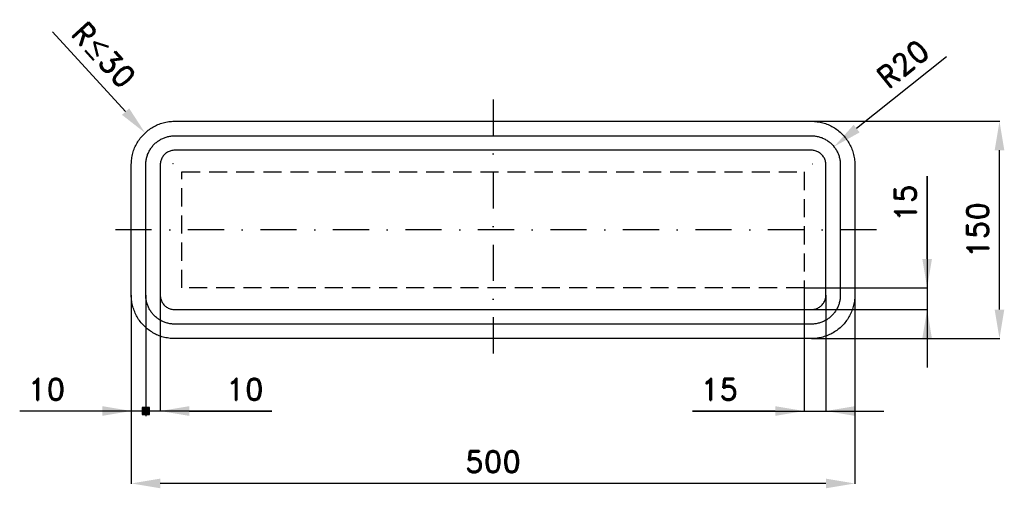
# Model space of a CAD drawing. Header units: millimetres. Extents: x -77 to 603, y -103 to 220.
import ezdxf

# ---------------------------------------------------------------- set-up
doc = ezdxf.new("R2010")
doc.units = ezdxf.units.MM
doc.header["$LTSCALE"] = 5
doc.linetypes.add('ČERCHOVANÁX2', pattern=[2, 1, -0.5, 0, -0.5])
doc.linetypes.add('ČÁRKOVANÁX2', pattern=[1.5, 1, -0.5])
doc.layers.add('Kóty', color=2, linetype='Continuous')
doc.layers.add('Značka', color=7, linetype='Continuous')
doc.styles.get("Standard").update_dxf_attribs({"font": 'romand.shx', "height": 15})
doc.dimstyles.get("Standard").update_dxf_attribs({"dimtxt": 15, "dimasz": 20, "dimexe": 0.18, "dimexo": 0.0625, "dimgap": 7.5, "dimtad": 1, "dimdec": 0, "dimzin": 0, "dimdsep": 46, "dimtxsty": 'Standard', "dimcen": 0.09, "dimadec": 0, "dimazin": 0, "dimtfac": 1, "dimtdec": 0, "dimtofl": 0, "dimtmove": 0, "dimatfit": 3, "dimfxl": 1, "dimtolj": 1, "dimtzin": 0, "dimarcsym": 0})

# ---------------------------------------------------------------- blocks, each defined once
blk = doc.blocks.new('*D0')
at = {"layer": 'Defpoints', "color": 0, "transparency": 16777216}
for p in [(0, 30), (500, 30), (0, -100)]:
    blk.add_point(p, dxfattribs=at)
at = {"layer": 'Kóty', "color": 0, "lineweight": -2, "transparency": 16777216}
for p, q in [((0, 29.94), (0, -100.18)), ((500, 29.94), (500, -100.18)), ((480, -100), (20, -100))]:
    blk.add_line(p, q, dxfattribs=at)
at = {"layer": 'Kóty', "color": 0, "transparency": 16777216}
for points in [[(20, -96.67), (20, -103.33), (0, -100)], [(480, -96.67), (480, -103.33), (500, -100)]]:
    blk.add_solid(points, dxfattribs=at)
at = {"layer": 'Kóty', "color": 0, "transparency": 16777216, "insert": (250, -85), "char_height": 15, "attachment_point": 5}
blk.add_mtext('\\A1;500', dxfattribs=at)
blk = doc.blocks.new('*D1')
at = {"layer": 'Defpoints', "color": 0, "transparency": 16777216}
for p in [(470, 150), (600, 150), (470, 0)]:
    blk.add_point(p, dxfattribs=at)
at = {"layer": 'Kóty', "color": 0, "lineweight": -2, "transparency": 16777216}
for p, q in [((470.06, 150), (600.18, 150)), ((600, 20), (600, 130)), ((470.06, 0), (600.18, 0))]:
    blk.add_line(p, q, dxfattribs=at)
at = {"layer": 'Kóty', "color": 0, "transparency": 16777216}
for points in [[(596.67, 130), (603.33, 130), (600, 150)], [(596.67, 20), (603.33, 20), (600, 0)]]:
    blk.add_solid(points, dxfattribs=at)
at = {"layer": 'Kóty', "color": 0, "transparency": 16777216, "insert": (585, 75), "char_height": 15, "attachment_point": 5, "rotation": 90}
blk.add_mtext('\\A1;150', dxfattribs=at)
blk = doc.blocks.new('*D2')
at = {"layer": 'Defpoints', "color": 0, "transparency": 16777216}
for p in [(485.65, 132.47), (470.85, 120.65)]:
    blk.add_point(p, dxfattribs=at)
at = {"layer": 'Kóty', "color": 0, "lineweight": -2, "transparency": 16777216}
for p, q in [((563.29, 194.41), (501.28, 144.94)), ((470.76, 120.65), (470.94, 120.65)), ((470.85, 120.56), (470.85, 120.74))]:
    blk.add_line(p, q, dxfattribs=at)
blk.add_arc((470.85, 120.65), 18.94, 37.75662, 39.13191, dxfattribs=at)
at = {"layer": 'Kóty', "color": 0, "transparency": 16777216}
blk.add_solid([(499.21, 147.55), (503.36, 142.33), (485.65, 132.47)], dxfattribs=at)
at = {"layer": 'Kóty', "color": 0, "transparency": 16777216, "insert": (533.27, 189.66), "char_height": 15, "attachment_point": 5, "rotation": 38.58739}
blk.add_mtext('\\A1;R20', dxfattribs=at)

msp = doc.modelspace()

# ---------------------------------------------------------------- hatches: boundary and pattern name
at = {"layer": 'Kóty'}
h = msp.add_hatch(color=256, dxfattribs=at)
h.dxf.hatch_style = 1
h.paths.add_polyline_path([(7.5, -52.5), (12.5, -52.5), (12.5, -47.5), (7.5, -47.5)])

# ---------------------------------------------------------------- linework, layer by layer
for p, q in [((-54.49, 211.8), (-3.96, 156.68)), ((28.74, 120.91), (28.92, 120.91)), ((28.83, 120.82), (28.83, 121)), ((550, 112.14), (550, -20)), ((550, 55), (550, 112.14)), ((465.06, 35), (550.18, 35)), ((465.06, 34.94), (465.06, -50.18)), ((0, 29.94), (0, -50.18)), ((10, 29.94), (10, -53.5)), ((10, 29.94), (10, -53.5)), ((10, 29.94), (10, -53.5)), ((10, 29.94), (10, -53.5)), ((20, 29.94), (20, -50.18)), ((480, 29.94), (480, -50.18)), ((470.06, 20), (550.18, 20)), ((97.14, -50), (-77.14, -50)), ((40, -50), (97.14, -50)), ((387.92, -50), (520, -50)), ((445.06, -50), (387.92, -50))]:
    msp.add_line(p, q, dxfattribs=at)
msp.add_lwpolyline([(7.5, -52.5), (12.5, -52.5), (12.5, -47.5), (7.5, -47.5)], close=True, dxfattribs=at)
for points in [[(-1.5, 158.94), (-6.42, 154.43), (9.55, 141.94)], [(546.67, 55), (553.33, 55), (550, 35)], [(546.67, 0), (553.33, 0), (550, 20)], [(-20, -46.67), (-20, -53.33), (0, -50)], [(40, -46.67), (40, -53.33), (20, -50)], [(445.06, -46.67), (445.06, -53.33), (465.06, -50)], [(500, -46.67), (500, -53.33), (480, -50)]]:
    msp.add_solid(points, dxfattribs=at)
at = {"layer": 'Značka', "color": 6, "linetype": 'ČERCHOVANÁX2', "lineweight": 25, "ltscale": 5}
for p, q in [((250, 165), (250, -15)), ((515, 75), (-15, 75))]:
    msp.add_line(p, q, dxfattribs=at)
at = {"layer": 'Značka', "color": 5}
for points in [[(30, 0), (29.88, 0), (29.76, 0, -0.03218), (25.89, 0.27, -0.035443), (22.08, 1.06, -0.036267), (18.4, 2.31, -0.03442), (14.93, 4.06, -0.033721), (11.7, 6.21, -0.034084), (8.79, 8.79, -0.034209), (6.21, 11.7, -0.034229), (4.06, 14.93, -0.034044), (2.32, 18.4, -0.033412), (1.06, 22.08, -0.034127), (0.26, 25.89, -0.036745), (0, 29.76), (0, 29.88), (0, 30), (0, 120), (0, 120.12), (0, 120.24, -0.03218), (0.27, 124.11, -0.035443), (1.06, 127.92, -0.036265), (2.31, 131.6, -0.03442), (4.06, 135.07, -0.033723), (6.21, 138.3, -0.034084), (8.79, 141.21, -0.034207), (11.7, 143.79, -0.034229), (14.93, 145.94, -0.034048), (18.4, 147.68, -0.033412), (22.08, 148.94, -0.034129), (25.89, 149.74, -0.036749), (29.76, 150), (29.88, 150), (30, 150), (470, 150), (470.12, 150), (470.24, 150, -0.032179), (474.11, 149.73, -0.035441), (477.92, 148.94, -0.036263), (481.6, 147.69, -0.034421), (485.07, 145.94, -0.033723), (488.3, 143.79, -0.034082), (491.21, 141.21, -0.034205), (493.79, 138.3, -0.034226), (495.94, 135.07, -0.03405), (497.68, 131.6, -0.033416), (498.94, 127.92, -0.034129), (499.74, 124.11, -0.036741), (500, 120.24), (500, 120.12), (500, 120), (500, 30), (500, 29.88), (500, 29.76, -0.032179), (499.73, 25.89, -0.03545), (498.94, 22.08, -0.036267), (497.69, 18.4, -0.034417), (495.94, 14.93, -0.033724), (493.79, 11.7, -0.034084), (491.21, 8.79, -0.034208), (488.3, 6.21, -0.034232), (485.07, 4.06, -0.034045), (481.6, 2.32, -0.033413), (477.92, 1.06, -0.034125), (474.11, 0.26, -0.036745), (470.24, 0), (470.12, 0), (470, 0), (30, 0)], [(30, 10), (29.92, 10), (29.84, 10, -0.03218), (27.26, 10.18, -0.035444), (24.72, 10.71, -0.036268), (22.27, 11.54, -0.03442), (19.95, 12.71, -0.033721), (17.8, 14.14, -0.034085), (15.86, 15.86, -0.03421), (14.14, 17.8, -0.034229), (12.71, 19.95, -0.034044), (11.55, 22.27, -0.033412), (10.71, 24.72, -0.034127), (10.17, 27.26, -0.036745), (10, 29.84), (10, 29.92), (10, 30), (10, 120), (10, 120.08), (10, 120.16, -0.032181), (10.18, 122.74, -0.035443), (10.71, 125.28, -0.036267), (11.54, 127.73, -0.034424), (12.71, 130.05, -0.033722), (14.14, 132.2, -0.034083), (15.86, 134.14, -0.034209), (17.8, 135.86, -0.034227), (19.95, 137.29, -0.034042), (22.27, 138.45, -0.033411), (24.72, 139.29, -0.034123), (27.26, 139.83, -0.036741), (29.84, 140), (29.92, 140), (30, 140), (470, 140), (470.08, 140), (470.16, 140, -0.032174), (472.74, 139.82, -0.035443), (475.28, 139.29, -0.036265), (477.73, 138.46, -0.034414), (480.05, 137.29, -0.033719), (482.2, 135.86, -0.034082), (484.14, 134.14, -0.034215), (485.86, 132.2, -0.034226), (487.29, 130.05, -0.03405), (488.45, 127.73, -0.033405), (489.29, 125.28, -0.034129), (489.83, 122.74, -0.036741), (490, 120.16), (490, 120.08), (490, 120), (490, 30), (490, 29.92), (490, 29.84, -0.032179), (489.82, 27.26, -0.035442), (489.29, 24.72, -0.03626), (488.46, 22.27, -0.034413), (487.29, 19.95, -0.033721), (485.86, 17.8, -0.034079), (484.14, 15.86, -0.03421), (482.2, 14.14, -0.034233), (480.05, 12.71, -0.034047), (477.73, 11.55, -0.033413), (475.28, 10.71, -0.034126), (472.74, 10.17, -0.036746), (470.16, 10), (470.08, 10), (470, 10), (30, 10)], [(30, 20), (470, 20), (470.04, 20), (470.08, 20, 0.032177), (471.37, 20.09, 0.035444), (472.64, 20.35, 0.036265), (473.87, 20.77, 0.034422), (475.02, 21.35, 0.03373), (476.1, 22.07, 0.034072), (477.07, 22.93, 0.034204), (477.93, 23.9, 0.034223), (478.65, 24.98, 0.034048), (479.23, 26.13), (479.65, 27.36), (479.91, 28.63, 0.036741), (480, 29.92), (480, 29.96), (480, 30), (480, 120), (480, 120.04), (480, 120.08, 0.032179), (479.91, 121.37, 0.035441), (479.65, 122.64, 0.036259), (479.23, 123.87, 0.034419), (478.65, 125.02, 0.033729), (477.93, 126.1, 0.034073), (477.07, 127.07, 0.034191), (476.1, 127.93, 0.034225), (475.02, 128.65, 0.034056), (473.87, 129.23, 0.033414), (472.64, 129.65, 0.034128), (471.37, 129.91, 0.036743), (470.08, 130), (470.04, 130), (470, 130), (30, 130), (29.96, 130), (29.92, 130, 0.032179), (28.63, 129.91, 0.035442), (27.36, 129.65, 0.03626), (26.13, 129.23, 0.034414), (24.98, 128.65, 0.03372), (23.9, 127.93, 0.034079), (22.93, 127.07, 0.03421), (22.07, 126.1, 0.034232), (21.35, 125.02, 0.034046), (20.77, 123.87, 0.033413), (20.35, 122.64, 0.034128), (20.09, 121.37, 0.036744), (20, 120.08), (20, 120.04), (20, 120), (20, 30), (20, 29.96), (20, 29.92, 0.032179), (20.09, 28.63, 0.035444), (20.35, 27.36, 0.036265), (20.77, 26.13, 0.034421), (21.35, 24.98, 0.033719), (22.07, 23.9, 0.034086), (22.93, 22.93, 0.034208), (23.9, 22.07, 0.034229), (24.98, 21.35, 0.034044), (26.13, 20.77, 0.033412), (27.36, 20.35, 0.034127), (28.63, 20.09, 0.036744), (29.92, 20), (29.96, 20), (30, 20)]]:
    msp.add_lwpolyline(points, format="xyb", dxfattribs=at)
at = {"layer": 'Značka', "color": 7, "linetype": 'ČÁRKOVANÁX2', "ltscale": 2.5}
msp.add_lwpolyline([(35, 35), (35, 115), (465, 115), (465, 35), (35, 35)], dxfattribs=at)

# ---------------------------------------------------------------- texts
at = {"layer": 'Kóty', "char_height": 15, "attachment_point": 5}
for s, insert, rotation in [('\\A1;R{\\A0;≤}30', (-19.01, 195.87), 312.51412), ('\\A1;15', (535, 93.57), 90)]:
    msp.add_mtext(s, dxfattribs=dict(at, insert=insert, rotation=rotation))
for s, insert in [('\\A1;10', (-58.57, -35)), ('\\A1;10', (78.57, -35)), ('\\A1;15', (406.49, -35))]:
    msp.add_mtext(s, dxfattribs=dict(at, insert=insert))

# ---------------------------------------------------------------- dimensions: what is measured, and where the dimension line sits
at = {"layer": 'Kóty'}
dim = msp.add_radius_dim(center=(470.85, 120.65), mpoint=(485.65, 132.47), text='R20', dimstyle='Standard', dxfattribs=at)
dim.commit()
dim.dimension.update_dxf_attribs({"geometry": '*D2', "text_midpoint": (542.63, 177.93), "dimtype": 164})
dim = msp.add_linear_dim(base=(600, 150), p1=(470, 0), p2=(470, 150), angle=90, dimstyle='Standard', dxfattribs=at)
dim.commit()
dim.dimension.update_dxf_attribs({"geometry": '*D1', "text_midpoint": (585, 75)})
dim = msp.add_linear_dim(base=(0, -100), p1=(500, 30), p2=(0, 30), dimstyle='Standard', dxfattribs=at)
dim.commit()
dim.dimension.update_dxf_attribs({"geometry": '*D0', "text_midpoint": (250, -85)})

doc.saveas('drawing.dxf')
